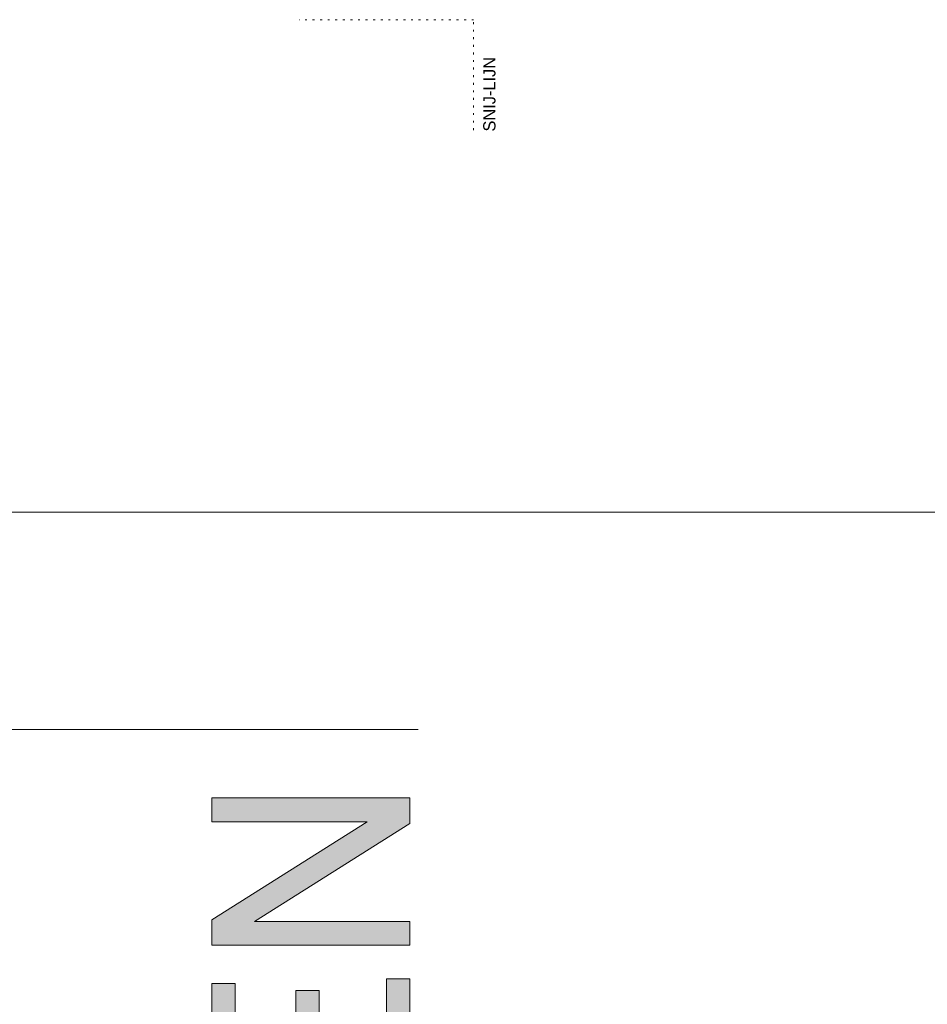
# Model space of a CAD drawing. Header units: millimetres. Extents: x -117530 to 51532, y -61772 to 24900.
# Tile 173 of 175: x -8055 to 8853, y 6562 to 24900. Entities that reach past the tile are written whole.
import ezdxf

# ---------------------------------------------------------------- set-up
doc = ezdxf.new("R2010")
doc.units = ezdxf.units.MM
doc.header["$LTSCALE"] = 254
doc.linetypes.add('Dash Style-16', pattern=[0.555573, 0.138855, -0.416718])
doc.layers.get('0').update_dxf_attribs({"lineweight": 0})
doc.layers.add('drsn-maaiveld', color=7, linetype='Continuous', lineweight=0, true_color=0x0099ff)
doc.layers.add('LAYER21', color=7, linetype='Continuous', lineweight=0)
doc.layers.add('tekst', color=7, linetype='Continuous', lineweight=0)
doc.styles.add('Century Gothic', font='Century Gothic')

# ---------------------------------------------------------------- blocks, each defined once
blk = doc.blocks.new('Group-109-1')
at = {"layer": 'tekst', "linetype": 'Continuous', "lineweight": 0}
for points in [[(-52422, 16337), (-56107, 16337), (-56107, 16810), (-53214, 18635), (-56107, 18635), (-56107, 19077), (-52422, 19077), (-52422, 18604), (-55315, 16779), (-52422, 16779)], [(-52422, 13112), (-56107, 13112), (-56107, 15623), (-55674, 15623), (-55674, 13573), (-54542, 13573), (-54542, 15492), (-54110, 15492), (-54110, 13573), (-52854, 13573), (-52854, 15706), (-52422, 15706)]]:
    blk.add_hatch(color=7, dxfattribs=at).paths.add_polyline_path(points)
at = {"layer": 'tekst', "color": 2, "linetype": 'Continuous', "lineweight": 0, "elevation": -28800}
for points in [[(-52422, 16337), (-56107, 16337), (-56107, 16810), (-53214, 18635), (-56107, 18635), (-56107, 19077), (-52422, 19077), (-52422, 18604), (-55315, 16779), (-52422, 16779)], [(-52422, 13112), (-56107, 13112), (-56107, 15623), (-55674, 15623), (-55674, 13573), (-54542, 13573), (-54542, 15492), (-54110, 15492), (-54110, 13573), (-52854, 13573), (-52854, 15706), (-52422, 15706)]]:
    blk.add_lwpolyline(points, close=True, dxfattribs=at)
blk = doc.blocks.new('Group-206-1')
at = {"color": 1, "linetype": 'Dash Style-16', "lineweight": 0}
for p, q in [((-51232, 33572, -28800), (-54484, 33572, -28800)), ((-51232, 31515, -28800), (-51232, 33572, -28800))]:
    blk.add_line(p, q, dxfattribs=at)
at = {"color": 7, "insert": (-51052, 31489, -28800), "char_height": 228, "attachment_point": 1, "rotation": 90, "line_spacing_factor": 1.031632, "style": 'Century Gothic'}
blk.add_mtext('SNIJ-LIJN', dxfattribs=at)

msp = doc.modelspace()

# ---------------------------------------------------------------- linework, layer by layer
at = {"color": 3, "linetype": 'Continuous', "lineweight": 0, "flags": 128}
msp.add_lwpolyline([(-64468, 15728), (51532, 15728), (51532, -61772), (-64468, -61772)], close=True, dxfattribs=at)
at = {"layer": 'LAYER21', "color": 2, "linetype": 'Continuous', "lineweight": 0}
msp.add_line((-630, 11680, -28800), (-8496, 11680, -28800), dxfattribs=at)

# ---------------------------------------------------------------- block references
at = {"layer": 'drsn-maaiveld', "color": 7}
msp.add_blockref('Group-206-1', (51632, -8672, -58800), dxfattribs=at)
at = {"layer": 'tekst', "color": 2}
msp.add_blockref('Group-109-1', (51632, -8672), dxfattribs=at)

doc.saveas('drawing.dxf')
